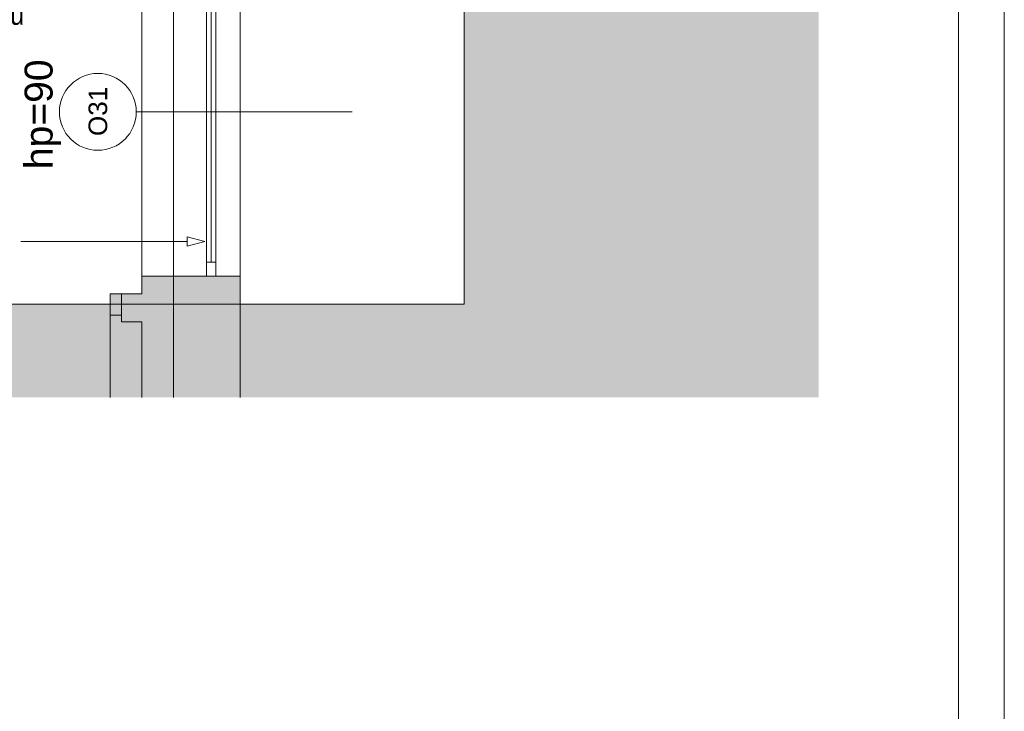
# Paper-space layout 'A-36 RZUT - PIĘTRO 6' of a CAD drawing. Header units: millimetres. Extents: x 0 to 800, y 0 to 500.
# Tile 9 of 17: x 694 to 800, y 93 to 167. Entities that reach past the tile are written whole.
import ezdxf
from ezdxf.xclip import XClip

# ---------------------------------------------------------------- set-up
doc = ezdxf.new("R2010")
doc.units = ezdxf.units.MM
doc.header["$MEASUREMENT"] = 0
doc.header["$XCLIPFRAME"] = 0
doc.linetypes.add('DASHDOTX2', pattern=[1000, 500, -250, 0, -250])
doc.linetypes.add('PRZERYWANA_DU_A', pattern=[550, 350, -200])
for name, color, linetype, lineweight in [('0_Nr_pióra__2', 8, 'Continuous', 13), ('A_Arkusz_Nr_pióra__1', 7, 'Continuous', 20), ('A_wymiary_Nr_pióra__1', 7, 'Continuous', 20), ('A_ściany_Nr_pióra__1', 7, 'Continuous', 20), ('Drzwi Archicad_Nr_pióra__1', 7, 'Continuous', 20), ('Znaczniki okien Archicada_Nr_pióra__3', 252, 'Continuous', 13)]:
    doc.layers.add(name, color=color, linetype=linetype, lineweight=lineweight)
for name, color, linetype, lineweight, true_color in [('A_opis_Nr_pióra__255', 7, 'Continuous', 15, 0x242424), ('A_opis_Nr_pióra__8', 7, 'Continuous', 13, 0x4c4c4c), ('A_osie_Nr_pióra__16', 7, 'Continuous', 5, 0x0f0f0f), ('A_ściany_Nr_pióra__19', 7, 'Continuous', 5, 0x191919), ('Okna Archicada_Nr_pióra__19', 7, 'Continuous', 5, 0x191919)]:
    doc.layers.add(name, color=color, linetype=linetype, lineweight=lineweight, true_color=true_color)
for name, color, linetype in [('A_podrys', 7, 'Continuous'), ('A_ściany', 7, 'Continuous'), ('Drzwi Archicad', 7, 'Continuous')]:
    doc.layers.add(name, color=color, linetype=linetype)
doc.styles.add('STYL_AUTOMATYCZNY_1', font='arial.ttf')
doc.styles.add('STYL_AUTOMATYCZNY_2', font='ARIALN.TTF')
doc.styles.add('STYL_AUTOMATYCZNY_5', font='arial.ttf')

# ---------------------------------------------------------------- blocks, each defined once
blk = doc.blocks.new('Rysunek_2_2', base_point=(-3499.63, -631.4))
at = {"linetype": 'Continuous', "lineweight": 0, "true_color": 0x484848}
blk.add_hatch(color=251, dxfattribs=at).paths.add_polyline_path([(780.1, 478.17), (549.97, 478.17), (549.97, 454.37), (742.1, 454.37), (742.1, 136.75), (549.97, 136.75), (549.97, 126.75), (780.1, 126.75)])
at = {"layer": 'A_ściany', "linetype": 'Continuous', "lineweight": 0, "true_color": 0x000000}
for points in [[(707.54, 139.75), (707.54, 126.75), (718.1, 126.75), (718.1, 139.75)], [(705.36, 137.85), (705.36, 134.85), (707.54, 134.85), (707.54, 137.85)]]:
    blk.add_hatch(color=18, dxfattribs=at).paths.add_polyline_path(points)
at = {"layer": 'Drzwi Archicad', "linetype": 'Continuous', "lineweight": 0, "true_color": 0xfdfdfd}
blk.add_hatch(color=7, dxfattribs=at).paths.add_polyline_path([(705.36, 135.55), (705.36, 137.85), (704.16, 137.85), (704.16, 135.55)])
at = {"layer": '0_Nr_pióra__2', "color": 8, "linetype": 'PRZERYWANA_DU_A', "lineweight": 13, "ltscale": 2, "flags": 128}
blk.add_lwpolyline([(549.97, 136.75), (742.1, 136.75), (742.1, 454.37), (549.97, 454.37)], dxfattribs=at)
at = {"layer": 'A_opis_Nr_pióra__255', "color": 250, "linetype": 'Continuous', "lineweight": 15, "ltscale": 2, "true_color": 0x242424}
for p, q in [((712.42, 142.96), (712.42, 143.96)), ((714.29, 143.46), (712.42, 143.96)), ((698.61, 143.46), (694.59, 143.46)), ((712.42, 143.46), (698.61, 143.46)), ((714.29, 143.46), (712.42, 142.96))]:
    blk.add_line(p, q, dxfattribs=at)
at = {"layer": 'A_osie_Nr_pióra__16', "color": 250, "linetype": 'DASHDOTX2', "lineweight": 5, "ltscale": 2, "true_color": 0x0f0f0f}
blk.add_line((710.96, 425.66), (710.96, 126.75), dxfattribs=at)
at = {"layer": 'A_ściany_Nr_pióra__1', "color": 7, "linetype": 'Continuous', "lineweight": 20, "ltscale": 2}
for p, q in [((718.1, 139.75), (707.54, 139.75)), ((705.36, 137.85), (706.3, 137.85)), ((705.36, 137.85), (705.36, 135.55)), ((705.36, 135.55), (705.36, 134.85)), ((705.36, 134.85), (706.1, 134.85))]:
    blk.add_line(p, q, dxfattribs=at)
at = {"layer": 'A_ściany_Nr_pióra__1', "color": 7, "linetype": 'Continuous', "lineweight": 20, "ltscale": 2, "flags": 128}
for points in [[(707.54, 139.75), (707.54, 137.85)], [(718.1, 126.75), (718.1, 139.75)], [(707.54, 137.85), (705.36, 137.85)], [(705.36, 134.85), (707.54, 134.85)], [(707.54, 134.85), (707.54, 126.75)]]:
    blk.add_lwpolyline(points, dxfattribs=at)
at = {"layer": 'A_ściany_Nr_pióra__19', "color": 250, "linetype": 'Continuous', "lineweight": 5, "ltscale": 2, "true_color": 0x191919}
for p, q in [((707.54, 174.95), (707.54, 139.75)), ((718.1, 139.75), (718.1, 174.95))]:
    blk.add_line(p, q, dxfattribs=at)
at = {"layer": 'Drzwi Archicad_Nr_pióra__1', "color": 7, "linetype": 'Continuous', "lineweight": 20, "ltscale": 2}
for p, q in [((704.16, 135.55), (704.16, 137.85)), ((704.16, 137.85), (705.36, 137.85)), ((705.36, 137.85), (705.36, 135.55)), ((705.36, 137.85), (705.36, 135.55)), ((705.36, 137.85), (705.36, 135.55)), ((705.36, 137.85), (706.3, 137.85)), ((705.36, 137.85), (706.3, 137.85)), ((705.36, 135.55), (704.16, 135.55)), ((704.16, 135.55), (704.16, 126.75)), ((705.36, 135.55), (705.36, 134.85)), ((705.36, 135.55), (705.36, 134.85)), ((705.36, 134.85), (706.1, 134.85)), ((705.36, 134.85), (706.1, 134.85))]:
    blk.add_line(p, q, dxfattribs=at)
at = {"layer": 'Okna Archicada_Nr_pióra__19', "color": 250, "linetype": 'Continuous', "lineweight": 5, "ltscale": 2, "true_color": 0x191919}
for p, q in [((714.5, 139.75), (714.5, 174.95)), ((715.5, 174.95), (715.5, 139.75)), ((715, 141.25), (715, 173.45)), ((714.5, 141.25), (715.5, 141.25)), ((715.5, 139.75), (714.5, 139.75))]:
    blk.add_line(p, q, dxfattribs=at)
at = {"layer": 'Znaczniki okien Archicada_Nr_pióra__3', "color": 252, "linetype": 'Continuous', "lineweight": 13, "ltscale": 2}
blk.add_line((706.96, 157.35), (730.1, 157.35), dxfattribs=at)
for start, end in [(90, 270), (270, 90)]:
    blk.add_arc((702.84, 157.35), 4.12, start, end, dxfattribs=at)
at = {"layer": 'A_opis_Nr_pióra__8', "color": 251, "linetype": 'Continuous', "lineweight": 13, "true_color": 0x4c4c4c, "insert": (694.95, 171.47), "char_height": 2.4, "width": 36.3149, "attachment_point": 6, "line_spacing_factor": 0.987309, "style": 'STYL_AUTOMATYCZNY_2'}
blk.add_mtext('\\A1;{\\pqr;\\fArial Narrow|b0|i0|c238|p0;\\W1.000000;okno wyposażyć w siłowniki i podłączyć do SSP; służy jako upust dymu w trakcie pożaru}', dxfattribs=at)
at = {"layer": 'A_wymiary_Nr_pióra__1', "color": 7, "linetype": 'Continuous', "lineweight": 20, "insert": (694.99, 157.09), "char_height": 3, "attachment_point": 2, "rotation": 90, "style": 'STYL_AUTOMATYCZNY_5'}
blk.add_mtext('\\A1;{\\pqc;\\fArial|b0|i0|c238|p0;\\W1.000000;hp=90}', dxfattribs=at)
at = {"layer": 'Znaczniki okien Archicada_Nr_pióra__3', "color": 252, "linetype": 'Continuous', "lineweight": 13, "insert": (703.87, 154.76), "char_height": 2, "attachment_point": 7, "rotation": 90, "style": 'STYL_AUTOMATYCZNY_1'}
blk.add_mtext('\\A1;{\\pql;\\pt2;\\fArial|b0|i0|c238|p0;\\W1.000000;O31}', dxfattribs=at)

psp = doc.layouts.new('A-36 RZUT - PIĘTRO 6')

# ---------------------------------------------------------------- linework, layer by layer
at = {"layer": 'A_Arkusz_Nr_pióra__1', "color": 7, "linetype": 'Continuous', "lineweight": 20}
psp.add_line((795.1, 495.1), (795.1, 4.9), dxfattribs=at)
at = {"layer": 'A_Arkusz_Nr_pióra__1', "color": 7, "linetype": 'Continuous', "lineweight": 20, "flags": 128}
psp.add_lwpolyline([(0, 500), (800, 500), (800, 0), (0, 0)], close=True, dxfattribs=at)

# ---------------------------------------------------------------- block references
at = {"layer": 'A_podrys', "color": 37, "linetype": 'Continuous', "lineweight": 5, "true_color": 0x656532}
ref = psp.add_blockref('Rysunek_2_2', (-3499.63, -631.4), dxfattribs=at)
XClip(ref).set_block_clipping_path([(549.9695795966, 126.7487186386), (780.1, 478.1668323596)])

doc.saveas('drawing.dxf')
